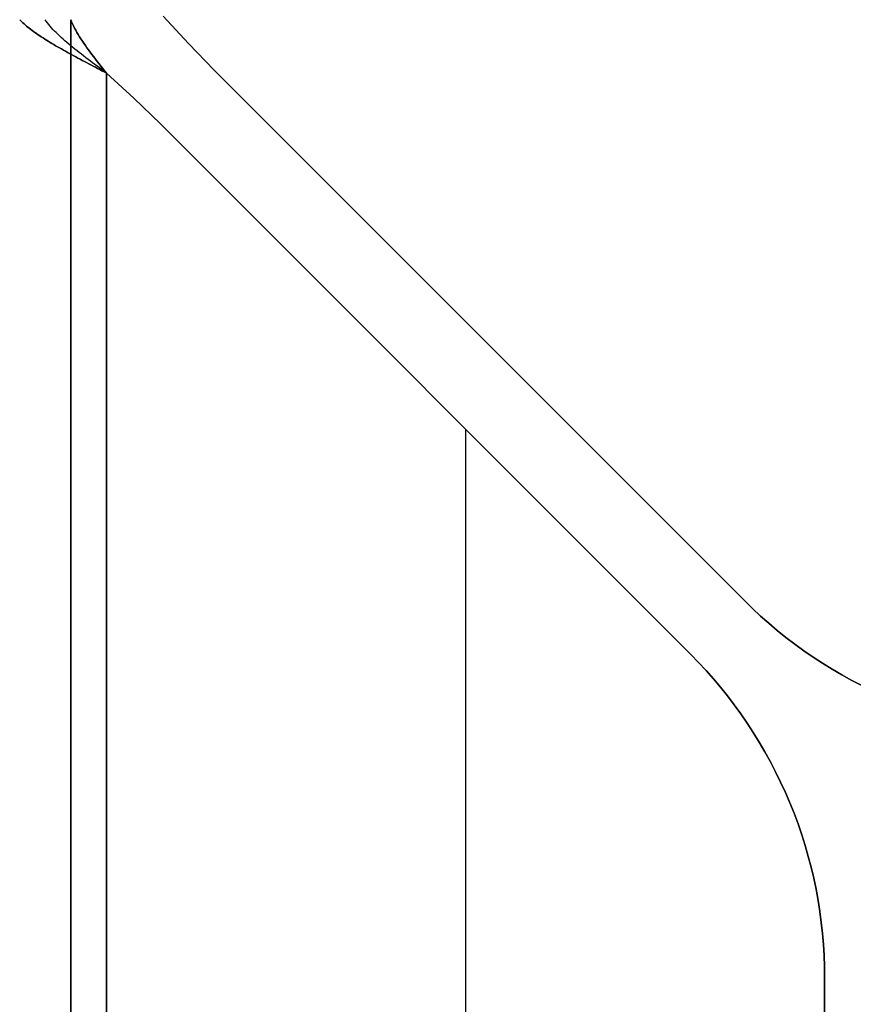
# Model space of a CAD drawing. Header units: millimetres. Extents: x -1690 to 192, y -898 to 54.
# Tile 128 of 256: x -1580 to -1558, y -85 to -59. Entities that reach past the tile are written whole.
import ezdxf

# ---------------------------------------------------------------- set-up
doc = ezdxf.new("R2010")
doc.units = ezdxf.units.MM
doc.header["$MEASUREMENT"] = 0
doc.layers.add('OVIDIO 186x93x72h', color=7, linetype='Continuous')

msp = doc.modelspace()

# ---------------------------------------------------------------- linework, layer by layer
at = {"layer": 'OVIDIO 186x93x72h', "extrusion": (0.894427, 0, -0.447214)}
msp.add_lwpolyline([(-58.759, -66.138), (-58.166, -66.925), (-57.597, -67.732), (-57.051, -68.556), (-56.53, -69.396), (-56.034, -70.251), (-55.565, -71.12), (-55.122, -72.003), (-54.706, -72.896)], dxfattribs=at)
msp.add_lwpolyline([(-58.759, -66.138), (-58.166, -66.925), (-57.597, -67.732), (-57.051, -68.556), (-56.53, -69.396), (-56.034, -70.251), (-55.565, -71.12), (-55.122, -72.003), (-54.706, -72.896)], dxfattribs=at)
at = {"layer": 'OVIDIO 186x93x72h'}
for points in [[(-1574.703, -60.086), (-1575.382, -59.387), (-1576.04, -58.668)], [(-1576.04, -58.668), (-1575.382, -59.387), (-1574.703, -60.086)], [(-1574.703, -60.086), (-1575.382, -59.387), (-1576.04, -58.668)], [(-1574.703, -60.086), (-1575.382, -59.387), (-1576.04, -58.668)], [(-1576.04, -58.668), (-1575.382, -59.387), (-1574.703, -60.086)], [(-1578.474, -58.759), (-1578.474, -422.092)], [(-1578.474, -422.092), (-1578.474, -58.759)], [(-1576.117, -61.5), (-1576.816, -60.821), (-1577.535, -60.163)], [(-1577.535, -60.163), (-1577.535, -422.092)], [(-1577.535, -60.163), (-1577.535, -422.092)], [(-1577.535, -422.092), (-1577.535, -60.163)], [(-1577.535, -60.163), (-1576.816, -60.821), (-1576.117, -61.5)], [(-1577.535, -422.092), (-1577.535, -60.163)], [(-1576.117, -61.5), (-1576.816, -60.821), (-1577.535, -60.163)], [(-1577.535, -60.163), (-1576.816, -60.821), (-1576.117, -61.5)], [(-1576.117, -61.5), (-1576.816, -60.821), (-1577.535, -60.163)], [(-1560.756, -74.033), (-1574.703, -60.086)], [(-1560.756, -74.033), (-1574.703, -60.086)], [(-1574.703, -60.086), (-1560.756, -74.033)], [(-1574.703, -60.086), (-1560.756, -74.033)], [(-1574.703, -60.086), (-1560.756, -74.033)], [(-1562.17, -75.447), (-1576.117, -61.5)], [(-1576.117, -61.5), (-1562.17, -75.447)], [(-1562.17, -75.447), (-1576.117, -61.5)], [(-1576.117, -61.5), (-1562.17, -75.447)], [(-1576.117, -61.5), (-1562.17, -75.447)], [(-1568.095, -69.522), (-1568.095, -422.092)], [(-1568.095, -69.522), (-1568.095, -422.092)], [(-1557.676, -76.261), (-1557.94, -76.124), (-1558.2, -75.98), (-1558.457, -75.83), (-1558.709, -75.674), (-1558.956, -75.513), (-1559.199, -75.345), (-1559.437, -75.172), (-1559.671, -74.994), (-1559.899, -74.811), (-1560.121, -74.623), (-1560.338, -74.431), (-1560.55, -74.234), (-1560.756, -74.033)], [(-1560.756, -74.033), (-1560.55, -74.234), (-1560.338, -74.431), (-1560.121, -74.623), (-1559.899, -74.811), (-1559.671, -74.994), (-1559.437, -75.172), (-1559.199, -75.345), (-1558.956, -75.513), (-1558.709, -75.674), (-1558.457, -75.83), (-1558.2, -75.98), (-1557.94, -76.124), (-1557.676, -76.261)], [(-1557.676, -76.261), (-1557.94, -76.124), (-1558.2, -75.98), (-1558.457, -75.83), (-1558.709, -75.674), (-1558.956, -75.513), (-1559.199, -75.345), (-1559.437, -75.172), (-1559.671, -74.994), (-1559.899, -74.811), (-1560.121, -74.623), (-1560.338, -74.431), (-1560.55, -74.234), (-1560.756, -74.033)], [(-1557.676, -76.261), (-1557.94, -76.124), (-1558.2, -75.98), (-1558.457, -75.83), (-1558.709, -75.674), (-1558.956, -75.513), (-1559.199, -75.345), (-1559.437, -75.172), (-1559.671, -74.994), (-1559.899, -74.811), (-1560.121, -74.623), (-1560.338, -74.431), (-1560.55, -74.234), (-1560.756, -74.033)], [(-1560.756, -74.033), (-1560.55, -74.234), (-1560.338, -74.431), (-1560.121, -74.623), (-1559.899, -74.811), (-1559.671, -74.994), (-1559.437, -75.172), (-1559.199, -75.345), (-1558.956, -75.513), (-1558.709, -75.674), (-1558.457, -75.83), (-1558.2, -75.98), (-1557.94, -76.124), (-1557.676, -76.261)], [(-1558.655, -83.932), (-1558.659, -83.645), (-1558.669, -83.356), (-1558.686, -83.066), (-1558.711, -82.776), (-1558.743, -82.485), (-1558.782, -82.195), (-1558.828, -81.904), (-1558.881, -81.614), (-1558.942, -81.324), (-1559.01, -81.036), (-1559.085, -80.749), (-1559.168, -80.463), (-1559.257, -80.179), (-1559.354, -79.897), (-1559.458, -79.617), (-1559.569, -79.34), (-1559.686, -79.066), (-1559.811, -78.795), (-1559.942, -78.527), (-1560.079, -78.263), (-1560.223, -78.003), (-1560.373, -77.746), (-1560.529, -77.494), (-1560.69, -77.247), (-1560.858, -77.004), (-1561.031, -76.765), (-1561.209, -76.532), (-1561.392, -76.304), (-1561.58, -76.082), (-1561.772, -75.865), (-1561.969, -75.653), (-1562.17, -75.447)], [(-1562.17, -75.447), (-1561.969, -75.653), (-1561.772, -75.865), (-1561.58, -76.082), (-1561.392, -76.304), (-1561.209, -76.532), (-1561.031, -76.765), (-1560.858, -77.004), (-1560.69, -77.247), (-1560.529, -77.494), (-1560.373, -77.746), (-1560.223, -78.003), (-1560.079, -78.263), (-1559.942, -78.527), (-1559.811, -78.795), (-1559.686, -79.066), (-1559.569, -79.34), (-1559.458, -79.617), (-1559.354, -79.897), (-1559.257, -80.179), (-1559.168, -80.463), (-1559.085, -80.749), (-1559.01, -81.036), (-1558.942, -81.324), (-1558.881, -81.614), (-1558.828, -81.904), (-1558.782, -82.195), (-1558.743, -82.485), (-1558.711, -82.776), (-1558.686, -83.066), (-1558.669, -83.356), (-1558.659, -83.645), (-1558.655, -83.932)], [(-1558.655, -83.932), (-1558.659, -83.645), (-1558.669, -83.356), (-1558.686, -83.066), (-1558.711, -82.776), (-1558.743, -82.485), (-1558.782, -82.195), (-1558.828, -81.904), (-1558.881, -81.614), (-1558.942, -81.324), (-1559.01, -81.036), (-1559.085, -80.749), (-1559.168, -80.463), (-1559.257, -80.179), (-1559.354, -79.897), (-1559.458, -79.617), (-1559.569, -79.34), (-1559.686, -79.066), (-1559.811, -78.795), (-1559.942, -78.527), (-1560.079, -78.263), (-1560.223, -78.003), (-1560.373, -77.746), (-1560.529, -77.494), (-1560.69, -77.247), (-1560.858, -77.004), (-1561.031, -76.765), (-1561.209, -76.532), (-1561.392, -76.304), (-1561.58, -76.082), (-1561.772, -75.865), (-1561.969, -75.653), (-1562.17, -75.447)], [(-1562.17, -75.447), (-1561.969, -75.653), (-1561.772, -75.865), (-1561.58, -76.082), (-1561.392, -76.304), (-1561.209, -76.532), (-1561.031, -76.765), (-1560.858, -77.004), (-1560.69, -77.247), (-1560.529, -77.494), (-1560.373, -77.746), (-1560.223, -78.003), (-1560.079, -78.263), (-1559.942, -78.527), (-1559.811, -78.795), (-1559.686, -79.066), (-1559.569, -79.34), (-1559.458, -79.617), (-1559.354, -79.897), (-1559.257, -80.179), (-1559.168, -80.463), (-1559.085, -80.749), (-1559.01, -81.036), (-1558.942, -81.324), (-1558.881, -81.614), (-1558.828, -81.904), (-1558.782, -82.195), (-1558.743, -82.485), (-1558.711, -82.776), (-1558.686, -83.066), (-1558.669, -83.356), (-1558.659, -83.645), (-1558.655, -83.932)], [(-1558.655, -83.932), (-1558.659, -83.645), (-1558.669, -83.356), (-1558.686, -83.066), (-1558.711, -82.776), (-1558.743, -82.485), (-1558.782, -82.195), (-1558.828, -81.904), (-1558.881, -81.614), (-1558.942, -81.324), (-1559.01, -81.036), (-1559.085, -80.749), (-1559.168, -80.463), (-1559.257, -80.179), (-1559.354, -79.897), (-1559.458, -79.617), (-1559.569, -79.34), (-1559.686, -79.066), (-1559.811, -78.795), (-1559.942, -78.527), (-1560.079, -78.263), (-1560.223, -78.003), (-1560.373, -77.746), (-1560.529, -77.494), (-1560.69, -77.247), (-1560.858, -77.004), (-1561.031, -76.765), (-1561.209, -76.532), (-1561.392, -76.304), (-1561.58, -76.082), (-1561.772, -75.865), (-1561.969, -75.653), (-1562.17, -75.447)], [(-1558.655, -422.092), (-1558.655, -83.932)], [(-1558.655, -83.932), (-1558.655, -422.092)], [(-1558.655, -83.932), (-1558.655, -422.092)], [(-1558.655, -422.092), (-1558.655, -83.932)], [(-1558.655, -83.932), (-1558.655, -422.092)]]:
    msp.add_lwpolyline(points, dxfattribs=at)
at = {"layer": 'OVIDIO 186x93x72h', "extrusion": (1, 0, 0)}
for points in [[(-422.092, 715.964), (-58.759, 715.964)], [(-58.759, 715.964), (-422.092, 715.964)], [(-59.373, 715.705), (-59.373, 717.205)], [(-60.163, 715.874), (-60.163, 717.374)], [(-60.163, 717.374), (-60.163, 715.874)], [(-60.086, 715.874), (-60.086, 717.374)], [(-60.086, 717.374), (-60.086, 715.874)], [(-60.807, 717.205), (-60.807, 715.705)], [(-61.5, 717.374), (-61.5, 715.874)], [(-61.5, 715.874), (-61.5, 717.374)], [(-67.059, 717.374), (-67.059, 715.874)], [(-68.474, 717.374), (-68.474, 715.874)], [(-83.932, 715.874), (-83.932, 717.374)], [(-83.932, 717.374), (-83.932, 715.874)]]:
    msp.add_lwpolyline(points, dxfattribs=at)
at = {"layer": 'OVIDIO 186x93x72h', "extrusion": (0, 1, 0)}
for points in [[(1578.474, 715.293), (1579.816, 715.964)], [(1579.816, 715.964), (1578.474, 715.293)], [(1577.535, 717.374), (1577.535, 715.874)], [(1566.681, 715.874), (749.111, 715.874)], [(1566.681, 717.374), (749.111, 717.374)], [(1560.756, 717.374), (1560.756, 715.874)], [(1560.756, 715.874), (1560.756, 717.374)], [(1562.17, 717.374), (1562.17, 715.874)], [(1562.17, 715.874), (1562.17, 717.374)]]:
    msp.add_lwpolyline(points, dxfattribs=at)
at = {"layer": 'OVIDIO 186x93x72h'}
for points in [[(-1577.535, -60.163, 717.374), (-1577.594, -60.132, 717.373), (-1577.652, -60.101, 717.371), (-1577.71, -60.07, 717.368), (-1577.768, -60.04, 717.363), (-1577.826, -60.009, 717.357), (-1577.884, -59.978, 717.349), (-1577.942, -59.948, 717.341), (-1578, -59.917, 717.331), (-1578.057, -59.887, 717.319), (-1578.114, -59.857, 717.307), (-1578.171, -59.827, 717.293), (-1578.228, -59.797, 717.278), (-1578.284, -59.767, 717.261), (-1578.34, -59.737, 717.243), (-1578.395, -59.707, 717.224), (-1578.45, -59.677, 717.204), (-1578.505, -59.647, 717.182), (-1578.559, -59.618, 717.159), (-1578.612, -59.588, 717.135), (-1578.665, -59.559, 717.11), (-1578.717, -59.529, 717.083), (-1578.769, -59.5, 717.055), (-1578.82, -59.471, 717.026), (-1578.871, -59.442, 716.996), (-1578.92, -59.413, 716.965), (-1578.969, -59.384, 716.932), (-1579.018, -59.355, 716.898), (-1579.065, -59.326, 716.864), (-1579.112, -59.297, 716.828), (-1579.158, -59.268, 716.791), (-1579.203, -59.239, 716.753), (-1579.247, -59.21, 716.714), (-1579.29, -59.182, 716.674), (-1579.332, -59.153, 716.633), (-1579.374, -59.125, 716.591), (-1579.414, -59.096, 716.548), (-1579.453, -59.068, 716.504), (-1579.492, -59.039, 716.459), (-1579.529, -59.011, 716.413), (-1579.566, -58.982, 716.366), (-1579.601, -58.954, 716.319), (-1579.635, -58.926, 716.27), (-1579.668, -58.898, 716.221), (-1579.7, -58.87, 716.171), (-1579.731, -58.842, 716.12), (-1579.76, -58.814, 716.069), (-1579.789, -58.786, 716.017), (-1579.816, -58.759, 715.964)], [(-1579.816, -58.759, 715.964), (-1579.789, -58.786, 716.017), (-1579.76, -58.814, 716.069), (-1579.731, -58.842, 716.12), (-1579.7, -58.87, 716.171), (-1579.668, -58.898, 716.221), (-1579.635, -58.926, 716.27), (-1579.601, -58.954, 716.319), (-1579.566, -58.982, 716.366), (-1579.529, -59.011, 716.413), (-1579.492, -59.039, 716.459), (-1579.453, -59.068, 716.504), (-1579.414, -59.096, 716.548), (-1579.374, -59.125, 716.591), (-1579.332, -59.153, 716.633), (-1579.29, -59.182, 716.674), (-1579.247, -59.21, 716.714), (-1579.203, -59.239, 716.753), (-1579.158, -59.268, 716.791), (-1579.112, -59.297, 716.828), (-1579.065, -59.326, 716.864), (-1579.018, -59.355, 716.898), (-1578.969, -59.384, 716.932), (-1578.92, -59.413, 716.965), (-1578.871, -59.442, 716.996), (-1578.82, -59.471, 717.026), (-1578.769, -59.5, 717.055), (-1578.717, -59.529, 717.083), (-1578.665, -59.559, 717.11), (-1578.612, -59.588, 717.135), (-1578.559, -59.618, 717.159), (-1578.505, -59.647, 717.182), (-1578.45, -59.677, 717.204), (-1578.395, -59.707, 717.224), (-1578.34, -59.737, 717.243), (-1578.284, -59.767, 717.261), (-1578.228, -59.797, 717.278), (-1578.171, -59.827, 717.293), (-1578.114, -59.857, 717.307), (-1578.057, -59.887, 717.319), (-1578, -59.917, 717.331), (-1577.942, -59.948, 717.341), (-1577.884, -59.978, 717.349), (-1577.826, -60.009, 717.357), (-1577.768, -60.04, 717.363), (-1577.71, -60.07, 717.368), (-1577.652, -60.101, 717.371), (-1577.594, -60.132, 717.373), (-1577.535, -60.163, 717.374)], [(-1577.535, -60.163, 716.628), (-1577.596, -60.118, 716.627), (-1577.657, -60.072, 716.624), (-1577.717, -60.027, 716.618), (-1577.778, -59.982, 716.61), (-1577.838, -59.936, 716.6), (-1577.898, -59.891, 716.588), (-1577.958, -59.846, 716.574), (-1578.017, -59.802, 716.558), (-1578.076, -59.757, 716.54), (-1578.135, -59.712, 716.52), (-1578.192, -59.668, 716.498), (-1578.25, -59.623, 716.474), (-1578.306, -59.579, 716.448), (-1578.362, -59.535, 716.42), (-1578.416, -59.491, 716.39), (-1578.47, -59.447, 716.359), (-1578.523, -59.403, 716.325), (-1578.575, -59.359, 716.29), (-1578.625, -59.316, 716.254), (-1578.675, -59.272, 716.215), (-1578.723, -59.229, 716.175), (-1578.77, -59.186, 716.133), (-1578.815, -59.142, 716.09), (-1578.859, -59.099, 716.045), (-1578.901, -59.056, 715.998), (-1578.942, -59.013, 715.95), (-1578.981, -58.971, 715.9), (-1579.018, -58.928, 715.849), (-1579.054, -58.886, 715.797), (-1579.088, -58.843, 715.743), (-1579.119, -58.801, 715.687), (-1579.149, -58.759, 715.631)], [(-1578.474, -58.759, 715.293), (-1578.452, -58.813, 715.336), (-1578.427, -58.868, 715.377), (-1578.401, -58.924, 715.418), (-1578.373, -58.98, 715.457), (-1578.343, -59.036, 715.495), (-1578.311, -59.092, 715.531), (-1578.278, -59.149, 715.566), (-1578.243, -59.206, 715.599), (-1578.206, -59.263, 715.631), (-1578.168, -59.321, 715.661), (-1578.129, -59.378, 715.689), (-1578.089, -59.437, 715.716), (-1578.047, -59.495, 715.74), (-1578.004, -59.554, 715.763), (-1577.96, -59.613, 715.784), (-1577.915, -59.673, 715.802), (-1577.869, -59.733, 715.819), (-1577.823, -59.793, 715.833), (-1577.776, -59.854, 715.846), (-1577.728, -59.915, 715.856), (-1577.68, -59.977, 715.863), (-1577.632, -60.038, 715.869), (-1577.584, -60.101, 715.872), (-1577.535, -60.163, 715.874)], [(-1577.535, -60.163, 715.874), (-1577.584, -60.101, 715.872), (-1577.632, -60.038, 715.869), (-1577.68, -59.977, 715.863), (-1577.728, -59.915, 715.856), (-1577.776, -59.854, 715.846), (-1577.823, -59.793, 715.833), (-1577.869, -59.733, 715.819), (-1577.915, -59.673, 715.802), (-1577.96, -59.613, 715.784), (-1578.004, -59.554, 715.763), (-1578.047, -59.495, 715.74), (-1578.089, -59.437, 715.716), (-1578.129, -59.378, 715.689), (-1578.168, -59.321, 715.661), (-1578.206, -59.263, 715.631), (-1578.243, -59.206, 715.599), (-1578.278, -59.149, 715.566), (-1578.311, -59.092, 715.531), (-1578.343, -59.036, 715.495), (-1578.373, -58.98, 715.457), (-1578.401, -58.924, 715.418), (-1578.427, -58.868, 715.377), (-1578.452, -58.813, 715.336), (-1578.474, -58.759, 715.293)]]:
    msp.add_polyline3d(points, dxfattribs=at)

doc.saveas('drawing.dxf')
